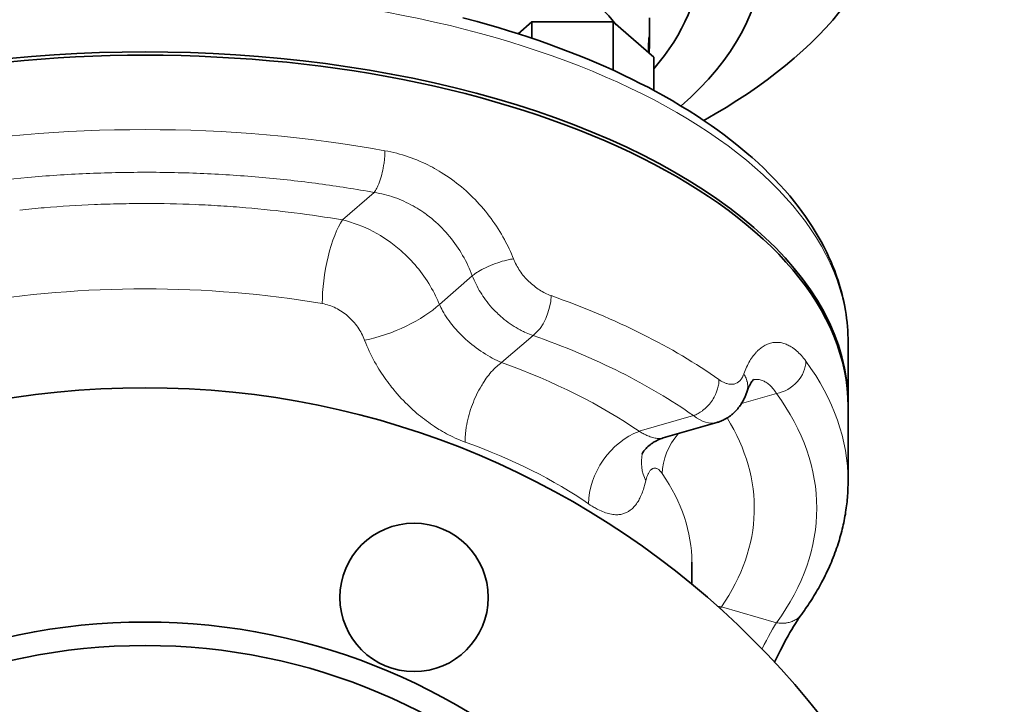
# Model space of a CAD drawing. Header units: inches. Extents: x 2990 to 3303, y 339 to 666.
# Tile 20 of 26: x 3130 to 3156, y 613 to 631. Entities that reach past the tile are written whole.
import ezdxf

# ---------------------------------------------------------------- set-up
doc = ezdxf.new("R2010")
doc.units = ezdxf.units.IN
doc.header["$MEASUREMENT"] = 0

msp = doc.modelspace()

# ---------------------------------------------------------------- linework, layer by layer
at = {"color": 7, "lineweight": 35, "ltscale": 0.05811}
msp.add_line((3143.45, 630.577), (3143.099, 630.273), dxfattribs=at)
at = {"color": 7, "lineweight": 35, "ltscale": 0.259808}
msp.add_line((3145.528, 630.577), (3143.45, 630.577), dxfattribs=at)
at = {"color": 7, "lineweight": 35, "ltscale": 0.052451}
msp.add_line((3143.45, 630.577), (3143.45, 630.157), dxfattribs=at)
at = {"color": 7, "lineweight": 35, "ltscale": 0.154611}
msp.add_line((3145.528, 630.577), (3145.528, 629.34), dxfattribs=at)
at = {"color": 7, "lineweight": 35, "ltscale": 0.171846}
msp.add_line((3146.568, 629.677), (3145.528, 630.577), dxfattribs=at)
at = {"color": 7, "lineweight": 35, "ltscale": 0.075323}
msp.add_line((3146.457, 630.685), (3146.457, 630.083), dxfattribs=at)
at = {"color": 7, "lineweight": 35, "ltscale": 0.106488}
msp.add_line((3146.568, 628.825), (3146.568, 629.677), dxfattribs=at)
at = {"color": 7, "lineweight": 13, "ltscale": 0.134564}
msp.add_line((3139.413, 626.211), (3138.599, 625.507), dxfattribs=at)
at = {"color": 7, "lineweight": 13, "ltscale": 0.139563}
msp.add_line((3141.923, 624.076), (3141.079, 623.345), dxfattribs=at)
at = {"color": 7, "lineweight": 13, "ltscale": 0.132909}
msp.add_line((3142.673, 621.854), (3143.477, 622.55), dxfattribs=at)
at = {"color": 7, "lineweight": 35, "ltscale": 0.194855}
msp.add_line((3151.543, 620.812), (3151.543, 622.371), dxfattribs=at)
at = {"color": 7, "lineweight": 13, "ltscale": 0.116985}
msp.add_line((3149.71, 621.063), (3148.811, 620.803), dxfattribs=at)
at = {"color": 7, "lineweight": 35, "ltscale": 0.238156}
msp.add_line((3151.543, 618.821), (3151.543, 620.726), dxfattribs=at)
at = {"color": 7, "lineweight": 13, "ltscale": 0.181125}
msp.add_line((3147.584, 620.497), (3146.192, 620.095), dxfattribs=at)
at = {"color": 7, "lineweight": 35, "ltscale": 0.178141}
msp.add_line((3146.812, 619.924), (3148.181, 620.319), dxfattribs=at)
at = {"color": 7, "lineweight": 13, "ltscale": 0.001146}
msp.add_line((3148.181, 620.319), (3148.172, 620.317), dxfattribs=at)
at = {"color": 7, "lineweight": 35, "ltscale": 0.070035}
msp.add_line((3147.543, 616.742), (3147.543, 616.182), dxfattribs=at)
at = {"color": 7, "lineweight": 13, "ltscale": 0.006738}
msp.add_line((3148.301, 615.6), (3148.265, 615.56), dxfattribs=at)
at = {"color": 7, "lineweight": 13, "ltscale": 0.18338}
msp.add_line((3149.71, 615.193), (3148.301, 615.6), dxfattribs=at)
at = {"color": 7, "lineweight": 35}
for points in [[(3142.043, 630.585), (3141.678, 630.682)], [(3151.543, 622.372), (3151.542, 622.474), (3151.539, 622.577), (3151.534, 622.68), (3151.526, 622.783), (3151.516, 622.885), (3151.505, 622.988), (3151.491, 623.09), (3151.475, 623.192), (3151.449, 623.334), (3151.431, 623.423), (3151.411, 623.512), (3151.39, 623.601), (3151.367, 623.689), (3151.342, 623.778), (3151.316, 623.866), (3151.288, 623.954), (3151.259, 624.041), (3151.231, 624.121), (3151.201, 624.2), (3151.171, 624.279), (3151.139, 624.358), (3151.106, 624.437), (3151.071, 624.515), (3150.999, 624.671), (3150.928, 624.813), (3150.854, 624.953), (3150.78, 625.084), (3150.703, 625.214), (3150.623, 625.343), (3150.539, 625.471), (3150.451, 625.599), (3150.36, 625.725), (3150.266, 625.851), (3150.169, 625.975), (3150.049, 626.121), (3149.925, 626.266), (3149.796, 626.409), (3149.663, 626.551), (3149.525, 626.691), (3149.383, 626.83), (3149.237, 626.968), (3149.086, 627.103), (3149.002, 627.177), (3148.85, 627.306), (3148.695, 627.433), (3148.536, 627.559), (3148.373, 627.683), (3148.206, 627.806), (3148.036, 627.927), (3147.861, 628.047), (3147.684, 628.164), (3147.472, 628.3), (3147.256, 628.433), (3147.036, 628.564), (3146.81, 628.692), (3146.618, 628.798), (3146.422, 628.903), (3146.223, 629.005), (3146.021, 629.106), (3145.797, 629.215), (3145.569, 629.322), (3145.337, 629.426), (3145.102, 629.529), (3144.864, 629.629), (3144.622, 629.727), (3144.378, 629.823), (3144.13, 629.917), (3143.879, 630.009), (3143.625, 630.098), (3143.368, 630.185), (3143.109, 630.269), (3142.846, 630.352), (3142.581, 630.432), (3142.313, 630.51), (3142.043, 630.585)], [(3146.434, 629.954), (3146.436, 630.034), (3146.438, 630.072), (3146.439, 630.105), (3146.441, 630.13), (3146.443, 630.152), (3146.445, 630.167), (3146.447, 630.178), (3146.448, 630.186), (3146.449, 630.189), (3146.45, 630.19), (3146.45, 630.19), (3146.451, 630.19)], [(3146.451, 630.19), (3146.451, 630.19), (3146.451, 630.19), (3146.452, 630.189), (3146.452, 630.188), (3146.453, 630.182), (3146.454, 630.175), (3146.455, 630.165), (3146.456, 630.146), (3146.457, 630.122), (3146.457, 630.083)], [(3149.127, 621.424), (3149.115, 621.414), (3149.106, 621.404), (3149.092, 621.387), (3149.077, 621.367), (3149.061, 621.343), (3149.052, 621.329), (3149.043, 621.314), (3149.034, 621.297), (3149.025, 621.28), (3149.016, 621.261), (3149.006, 621.241), (3148.997, 621.22), (3148.987, 621.198), (3148.978, 621.175), (3148.968, 621.15), (3148.959, 621.125), (3148.95, 621.098)], [(3148.181, 620.319), (3148.201, 620.325), (3148.222, 620.332), (3148.242, 620.339), (3148.262, 620.346), (3148.283, 620.354), (3148.303, 620.363), (3148.322, 620.371), (3148.342, 620.38), (3148.372, 620.395), (3148.401, 620.411), (3148.425, 620.424), (3148.448, 620.438), (3148.471, 620.452), (3148.493, 620.468), (3148.512, 620.481), (3148.53, 620.494), (3148.548, 620.508), (3148.566, 620.522), (3148.583, 620.537), (3148.6, 620.552), (3148.617, 620.567), (3148.633, 620.583), (3148.651, 620.6), (3148.668, 620.618), (3148.685, 620.637), (3148.702, 620.655), (3148.718, 620.674), (3148.733, 620.693), (3148.749, 620.713), (3148.763, 620.733), (3148.779, 620.755), (3148.794, 620.777), (3148.809, 620.8), (3148.823, 620.823), (3148.837, 620.846), (3148.85, 620.869), (3148.863, 620.893), (3148.875, 620.917), (3148.886, 620.939), (3148.896, 620.961), (3148.906, 620.984), (3148.916, 621.007), (3148.925, 621.029), (3148.933, 621.052), (3148.95, 621.098)], [(3146.812, 619.924), (3146.775, 619.913), (3146.738, 619.9), (3146.701, 619.885), (3146.665, 619.869), (3146.635, 619.854), (3146.605, 619.838), (3146.576, 619.822), (3146.549, 619.805), (3146.532, 619.793), (3146.501, 619.772), (3146.472, 619.749), (3146.444, 619.726), (3146.418, 619.704), (3146.393, 619.68), (3146.371, 619.656), (3146.351, 619.633), (3146.333, 619.611), (3146.318, 619.592), (3146.305, 619.574), (3146.29, 619.55), (3146.281, 619.535), (3146.274, 619.521), (3146.268, 619.51)], [(3150.358, 615.415), (3150.391, 615.462), (3150.424, 615.508), (3150.456, 615.554), (3150.488, 615.601), (3150.52, 615.647), (3150.551, 615.694), (3150.581, 615.741), (3150.611, 615.788), (3150.641, 615.835), (3150.67, 615.883), (3150.699, 615.93), (3150.727, 615.978), (3150.755, 616.025), (3150.783, 616.073), (3150.81, 616.121), (3150.836, 616.169), (3150.867, 616.226), (3150.897, 616.284), (3150.927, 616.341), (3150.956, 616.399), (3150.984, 616.456), (3151.012, 616.514), (3151.039, 616.572), (3151.065, 616.631), (3151.09, 616.689), (3151.115, 616.748), (3151.14, 616.806), (3151.163, 616.865), (3151.186, 616.924), (3151.208, 616.983), (3151.23, 617.043), (3151.251, 617.102), (3151.269, 617.156), (3151.286, 617.21), (3151.304, 617.264), (3151.32, 617.318), (3151.336, 617.372), (3151.351, 617.427), (3151.366, 617.481), (3151.38, 617.536), (3151.394, 617.591), (3151.407, 617.645), (3151.42, 617.7), (3151.431, 617.755), (3151.443, 617.81), (3151.453, 617.865), (3151.463, 617.92), (3151.473, 617.975), (3151.481, 618.028), (3151.489, 618.08), (3151.497, 618.133), (3151.504, 618.186), (3151.51, 618.239), (3151.516, 618.291), (3151.521, 618.344), (3151.526, 618.397), (3151.53, 618.45), (3151.533, 618.503), (3151.536, 618.556), (3151.539, 618.609), (3151.541, 618.662), (3151.542, 618.715), (3151.543, 618.768), (3151.543, 618.821)], [(3149.663, 614.183), (3149.712, 614.288), (3149.762, 614.39), (3149.811, 614.49), (3149.861, 614.587), (3149.91, 614.681), (3149.959, 614.771), (3150.007, 614.858), (3150.055, 614.942), (3150.102, 615.022), (3150.148, 615.098), (3150.193, 615.17), (3150.236, 615.238), (3150.278, 615.302), (3150.319, 615.361), (3150.358, 615.415)]]:
    msp.add_lwpolyline(points, dxfattribs=at)
at = {"color": 7, "lineweight": 13}
for points in [[(3139.686, 627.28), (3139.686, 627.231), (3139.684, 627.181), (3139.681, 627.131), (3139.676, 627.08), (3139.671, 627.028), (3139.667, 626.996), (3139.662, 626.964), (3139.658, 626.932), (3139.652, 626.899), (3139.641, 626.835), (3139.629, 626.778), (3139.617, 626.723), (3139.603, 626.668), (3139.588, 626.613), (3139.572, 626.56), (3139.555, 626.508), (3139.537, 626.458), (3139.528, 626.434), (3139.519, 626.411), (3139.506, 626.38), (3139.493, 626.351), (3139.479, 626.323), (3139.463, 626.292), (3139.447, 626.263), (3139.43, 626.236), (3139.422, 626.224), (3139.413, 626.211)], [(3139.686, 627.28), (3139.761, 627.266), (3139.836, 627.25), (3139.911, 627.233), (3139.986, 627.214), (3140.06, 627.194), (3140.134, 627.172), (3140.208, 627.149), (3140.281, 627.125), (3140.354, 627.099), (3140.427, 627.072), (3140.499, 627.043), (3140.571, 627.013), (3140.643, 626.981), (3140.714, 626.949), (3140.784, 626.915), (3140.842, 626.885), (3140.9, 626.855), (3140.958, 626.823), (3141.015, 626.791), (3141.071, 626.758), (3141.127, 626.724), (3141.194, 626.682), (3141.261, 626.639), (3141.326, 626.594), (3141.391, 626.548), (3141.455, 626.501), (3141.518, 626.453), (3141.581, 626.404), (3141.642, 626.354), (3141.703, 626.302), (3141.763, 626.249), (3141.822, 626.196), (3141.88, 626.141), (3141.937, 626.085), (3141.993, 626.028), (3142.048, 625.971), (3142.102, 625.912), (3142.156, 625.852), (3142.208, 625.792), (3142.259, 625.731), (3142.309, 625.668), (3142.357, 625.606), (3142.405, 625.542), (3142.452, 625.477), (3142.497, 625.412), (3142.542, 625.346), (3142.584, 625.28), (3142.626, 625.214), (3142.666, 625.146), (3142.705, 625.079), (3142.743, 625.01)], [(3139.413, 626.211), (3139.478, 626.2), (3139.543, 626.188), (3139.608, 626.174), (3139.672, 626.159), (3139.736, 626.142), (3139.799, 626.124), (3139.863, 626.104), (3139.926, 626.083), (3139.988, 626.061), (3140.05, 626.037), (3140.112, 626.012), (3140.173, 625.985), (3140.233, 625.957), (3140.293, 625.928), (3140.352, 625.897), (3140.411, 625.865), (3140.461, 625.837), (3140.51, 625.807), (3140.558, 625.777), (3140.606, 625.746), (3140.654, 625.714), (3140.683, 625.694), (3140.712, 625.673), (3140.741, 625.652), (3140.77, 625.631), (3140.827, 625.587), (3140.883, 625.542), (3140.938, 625.495), (3140.992, 625.448), (3141.045, 625.399), (3141.097, 625.349), (3141.148, 625.298), (3141.197, 625.246), (3141.247, 625.192), (3141.295, 625.137), (3141.342, 625.081), (3141.388, 625.023), (3141.433, 624.965), (3141.477, 624.906), (3141.519, 624.847), (3141.56, 624.786), (3141.6, 624.724), (3141.638, 624.662), (3141.675, 624.599), (3141.711, 624.536), (3141.745, 624.472), (3141.778, 624.407), (3141.81, 624.342), (3141.84, 624.276), (3141.869, 624.21), (3141.897, 624.143), (3141.923, 624.076)], [(3140.091, 624.725), (3140.146, 624.676), (3140.201, 624.625), (3140.254, 624.573), (3140.306, 624.521), (3140.357, 624.467), (3140.407, 624.413), (3140.456, 624.357), (3140.504, 624.301), (3140.551, 624.243), (3140.597, 624.185), (3140.641, 624.126), (3140.684, 624.066), (3140.726, 624.005), (3140.767, 623.944), (3140.806, 623.882), (3140.844, 623.819), (3140.881, 623.755), (3140.917, 623.691), (3140.951, 623.626), (3140.983, 623.561), (3141.014, 623.495), (3141.037, 623.445), (3141.058, 623.396), (3141.079, 623.345)], [(3141.923, 624.076), (3141.946, 624.095), (3141.97, 624.113), (3141.995, 624.132), (3142.014, 624.145), (3142.034, 624.158), (3142.056, 624.172), (3142.078, 624.185), (3142.123, 624.212), (3142.169, 624.237), (3142.217, 624.262), (3142.245, 624.276), (3142.274, 624.29), (3142.332, 624.317), (3142.392, 624.342), (3142.452, 624.367), (3142.513, 624.39), (3142.572, 624.41), (3142.631, 624.43), (3142.69, 624.448), (3142.749, 624.464), (3142.779, 624.472), (3142.809, 624.479), (3142.837, 624.486), (3142.865, 624.492), (3142.903, 624.499), (3142.941, 624.505), (3142.977, 624.511)], [(3142.555, 623.125), (3142.511, 623.169), (3142.468, 623.215), (3142.425, 623.261), (3142.383, 623.31), (3142.341, 623.359), (3142.301, 623.41), (3142.262, 623.462), (3142.228, 623.509), (3142.195, 623.556), (3142.163, 623.605), (3142.132, 623.654), (3142.102, 623.704), (3142.073, 623.756), (3142.045, 623.808), (3142.018, 623.86), (3141.992, 623.913), (3141.968, 623.967), (3141.945, 624.022), (3141.923, 624.076)], [(3142.673, 621.854), (3142.614, 621.88), (3142.555, 621.908), (3142.495, 621.938), (3142.435, 621.969), (3142.376, 622.002), (3142.316, 622.036), (3142.257, 622.072), (3142.199, 622.11), (3142.14, 622.148), (3142.082, 622.189), (3142.025, 622.23), (3141.969, 622.272), (3141.913, 622.316), (3141.858, 622.361), (3141.804, 622.407), (3141.75, 622.455), (3141.698, 622.503), (3141.646, 622.553), (3141.596, 622.604), (3141.571, 622.63), (3141.546, 622.656), (3141.508, 622.699), (3141.47, 622.741), (3141.434, 622.785), (3141.398, 622.829), (3141.363, 622.873), (3141.326, 622.924), (3141.29, 622.974), (3141.255, 623.026), (3141.222, 623.078), (3141.19, 623.13), (3141.175, 623.157), (3141.16, 623.183), (3141.138, 623.224), (3141.118, 623.264), (3141.098, 623.305), (3141.079, 623.345)], [(3143.477, 622.55), (3143.433, 622.565), (3143.389, 622.581), (3143.345, 622.599), (3143.301, 622.617), (3143.257, 622.636), (3143.23, 622.649), (3143.204, 622.662), (3143.177, 622.676), (3143.15, 622.69), (3143.096, 622.718), (3143.044, 622.749), (3142.991, 622.781), (3142.94, 622.814), (3142.889, 622.849), (3142.839, 622.885), (3142.789, 622.922), (3142.74, 622.961), (3142.697, 622.997), (3142.649, 623.038), (3142.615, 623.069), (3142.584, 623.098), (3142.555, 623.125)], [(3141.737, 619.82), (3141.674, 619.843), (3141.611, 619.868), (3141.548, 619.895), (3141.485, 619.923), (3141.423, 619.952), (3141.37, 619.978), (3141.317, 620.005), (3141.264, 620.033), (3141.212, 620.061), (3141.16, 620.091), (3141.108, 620.122), (3141.068, 620.145), (3141.029, 620.17), (3140.99, 620.195), (3140.951, 620.22), (3140.899, 620.255), (3140.848, 620.29), (3140.797, 620.326), (3140.746, 620.363), (3140.696, 620.402), (3140.645, 620.441), (3140.596, 620.48), (3140.546, 620.521), (3140.497, 620.562), (3140.449, 620.604), (3140.4, 620.647), (3140.353, 620.691), (3140.305, 620.736), (3140.259, 620.781), (3140.213, 620.826), (3140.158, 620.882), (3140.105, 620.939), (3140.052, 620.996), (3140, 621.055), (3139.949, 621.114), (3139.918, 621.151), (3139.887, 621.189), (3139.856, 621.227), (3139.826, 621.266), (3139.786, 621.317), (3139.748, 621.369), (3139.71, 621.421), (3139.672, 621.474), (3139.636, 621.528), (3139.6, 621.581), (3139.565, 621.636), (3139.531, 621.69), (3139.498, 621.745), (3139.459, 621.811), (3139.422, 621.877), (3139.385, 621.944), (3139.35, 622.011), (3139.316, 622.079), (3139.284, 622.148), (3139.252, 622.217), (3139.222, 622.286), (3139.194, 622.355), (3139.166, 622.425)], [(3148.873, 621.563), (3148.89, 621.609), (3148.907, 621.653), (3148.926, 621.697), (3148.945, 621.739), (3148.964, 621.78), (3148.984, 621.82), (3149.005, 621.858), (3149.026, 621.896), (3149.048, 621.931), (3149.071, 621.966), (3149.094, 621.999), (3149.117, 622.031), (3149.144, 622.065), (3149.171, 622.097), (3149.199, 622.128), (3149.214, 622.142), (3149.228, 622.157), (3149.242, 622.17), (3149.257, 622.184), (3149.277, 622.201), (3149.297, 622.217), (3149.317, 622.233), (3149.343, 622.252), (3149.369, 622.269), (3149.396, 622.285), (3149.423, 622.3), (3149.45, 622.313), (3149.477, 622.325), (3149.505, 622.336), (3149.533, 622.345), (3149.56, 622.353), (3149.588, 622.36), (3149.617, 622.365), (3149.645, 622.369), (3149.673, 622.372), (3149.701, 622.373), (3149.73, 622.373), (3149.758, 622.372), (3149.787, 622.369), (3149.815, 622.365), (3149.844, 622.359), (3149.872, 622.353), (3149.901, 622.345), (3149.929, 622.335), (3149.957, 622.325), (3149.985, 622.313), (3150.011, 622.301), (3150.037, 622.288), (3150.062, 622.274), (3150.087, 622.259), (3150.104, 622.248), (3150.12, 622.237), (3150.137, 622.226), (3150.154, 622.214), (3150.17, 622.201), (3150.187, 622.188), (3150.204, 622.174), (3150.22, 622.16), (3150.253, 622.131), (3150.286, 622.1), (3150.318, 622.067), (3150.347, 622.035), (3150.377, 622.001), (3150.406, 621.966), (3150.434, 621.93), (3150.462, 621.892)], [(3141.737, 619.82), (3141.738, 619.867), (3141.739, 619.914), (3141.742, 619.961), (3141.745, 620.009), (3141.749, 620.052), (3141.754, 620.095), (3141.76, 620.138), (3141.764, 620.17), (3141.769, 620.202), (3141.78, 620.267), (3141.793, 620.332), (3141.808, 620.397), (3141.824, 620.462), (3141.841, 620.526), (3141.86, 620.59), (3141.88, 620.654), (3141.901, 620.718), (3141.924, 620.781), (3141.949, 620.844), (3141.974, 620.906), (3142.001, 620.967), (3142.029, 621.028), (3142.058, 621.088), (3142.089, 621.146), (3142.121, 621.204), (3142.154, 621.261), (3142.171, 621.289), (3142.188, 621.317), (3142.205, 621.344), (3142.223, 621.371), (3142.252, 621.413), (3142.281, 621.455), (3142.311, 621.496), (3142.342, 621.535), (3142.374, 621.574), (3142.409, 621.615), (3142.445, 621.654), (3142.464, 621.674), (3142.482, 621.692), (3142.501, 621.711), (3142.519, 621.728), (3142.549, 621.756), (3142.58, 621.782), (3142.611, 621.808), (3142.642, 621.832), (3142.673, 621.854)], [(3147.584, 620.497), (3147.614, 620.508), (3147.644, 620.521), (3147.674, 620.535), (3147.703, 620.55), (3147.732, 620.567), (3147.76, 620.585), (3147.788, 620.603), (3147.804, 620.615), (3147.82, 620.627), (3147.851, 620.651), (3147.881, 620.678), (3147.911, 620.705), (3147.939, 620.733), (3147.966, 620.763), (3147.994, 620.794), (3148.019, 620.827), (3148.044, 620.86), (3148.068, 620.895), (3148.09, 620.93), (3148.111, 620.966), (3148.13, 621.002), (3148.148, 621.04), (3148.157, 621.059), (3148.165, 621.077), (3148.175, 621.103), (3148.184, 621.128), (3148.193, 621.154), (3148.203, 621.185), (3148.211, 621.217), (3148.218, 621.248), (3148.225, 621.279), (3148.23, 621.311), (3148.233, 621.338), (3148.235, 621.366), (3148.237, 621.393), (3148.237, 621.421)], [(3148.237, 621.421), (3148.267, 621.4), (3148.296, 621.382), (3148.326, 621.365), (3148.355, 621.35), (3148.369, 621.343), (3148.384, 621.337), (3148.403, 621.329), (3148.422, 621.322), (3148.441, 621.316)], [(3148.771, 621.389), (3148.785, 621.405), (3148.799, 621.421), (3148.812, 621.439), (3148.824, 621.458), (3148.836, 621.479), (3148.842, 621.491), (3148.849, 621.505), (3148.855, 621.519), (3148.861, 621.533), (3148.873, 621.563)], [(3148.873, 621.563), (3148.889, 621.536), (3148.905, 621.509), (3148.918, 621.482), (3148.931, 621.453), (3148.942, 621.425), (3148.951, 621.396), (3148.955, 621.382), (3148.959, 621.367), (3148.964, 621.346), (3148.968, 621.324), (3148.971, 621.302), (3148.973, 621.28), (3148.974, 621.253), (3148.973, 621.227), (3148.972, 621.2), (3148.968, 621.174), (3148.964, 621.149), (3148.957, 621.123), (3148.95, 621.098)], [(3149.116, 621.414), (3149.141, 621.419), (3149.166, 621.422), (3149.191, 621.424), (3149.216, 621.423), (3149.242, 621.422), (3149.267, 621.419), (3149.292, 621.414), (3149.317, 621.407), (3149.342, 621.399), (3149.366, 621.39), (3149.391, 621.379), (3149.415, 621.366), (3149.439, 621.352), (3149.463, 621.337), (3149.486, 621.32), (3149.509, 621.302), (3149.532, 621.282), (3149.555, 621.261), (3149.573, 621.243), (3149.59, 621.224), (3149.607, 621.204), (3149.62, 621.189), (3149.633, 621.173), (3149.658, 621.141), (3149.676, 621.116), (3149.7, 621.079), (3149.71, 621.064), (3149.71, 621.063)], [(3148.441, 621.316), (3148.466, 621.31), (3148.489, 621.304), (3148.513, 621.301), (3148.536, 621.298), (3148.558, 621.298), (3148.581, 621.299), (3148.602, 621.301), (3148.624, 621.305)], [(3146.812, 619.924), (3146.796, 619.92), (3146.781, 619.917), (3146.764, 619.914), (3146.752, 619.913), (3146.74, 619.912), (3146.727, 619.911), (3146.713, 619.911), (3146.687, 619.911), (3146.659, 619.913), (3146.631, 619.917), (3146.602, 619.922), (3146.572, 619.929), (3146.541, 619.937), (3146.51, 619.946), (3146.478, 619.957), (3146.449, 619.968), (3146.42, 619.979), (3146.39, 619.992), (3146.368, 620.002), (3146.345, 620.013), (3146.32, 620.025), (3146.296, 620.038), (3146.27, 620.051), (3146.244, 620.065), (3146.192, 620.095)], [(3146.664, 619.132), (3146.65, 619.139), (3146.636, 619.144), (3146.622, 619.148), (3146.608, 619.15), (3146.594, 619.151), (3146.581, 619.15), (3146.567, 619.148), (3146.554, 619.144), (3146.544, 619.14), (3146.534, 619.135), (3146.524, 619.13), (3146.517, 619.125), (3146.51, 619.12), (3146.503, 619.114), (3146.496, 619.108), (3146.483, 619.094), (3146.47, 619.079), (3146.458, 619.062), (3146.448, 619.047), (3146.439, 619.032), (3146.43, 619.015), (3146.423, 619.002), (3146.417, 618.989), (3146.405, 618.961), (3146.394, 618.93), (3146.383, 618.898), (3146.373, 618.863), (3146.364, 618.826)], [(3146.364, 618.826), (3146.349, 618.765), (3146.333, 618.705), (3146.325, 618.675), (3146.316, 618.647), (3146.304, 618.609), (3146.291, 618.572), (3146.278, 618.536), (3146.263, 618.497), (3146.247, 618.459), (3146.231, 618.422), (3146.213, 618.386), (3146.198, 618.356), (3146.182, 618.327), (3146.165, 618.299)], [(3146.165, 618.299), (3146.146, 618.269), (3146.126, 618.239), (3146.105, 618.211), (3146.084, 618.185), (3146.062, 618.16), (3146.039, 618.136), (3146.016, 618.114), (3145.992, 618.093), (3145.967, 618.073), (3145.954, 618.064), (3145.942, 618.055), (3145.924, 618.044), (3145.907, 618.034), (3145.889, 618.024), (3145.867, 618.013), (3145.845, 618.004), (3145.822, 617.995), (3145.799, 617.987), (3145.775, 617.98), (3145.752, 617.974), (3145.727, 617.969), (3145.702, 617.965), (3145.677, 617.962), (3145.652, 617.96), (3145.635, 617.96), (3145.619, 617.959), (3145.586, 617.96), (3145.552, 617.962), (3145.518, 617.966), (3145.482, 617.972), (3145.447, 617.979), (3145.411, 617.987), (3145.374, 617.997), (3145.336, 618.009), (3145.297, 618.023), (3145.259, 618.038), (3145.219, 618.055), (3145.18, 618.073), (3145.14, 618.093), (3145.116, 618.105), (3145.092, 618.118), (3145.067, 618.132), (3145.043, 618.146), (3144.994, 618.176), (3144.944, 618.207), (3144.895, 618.241)], [(3150.358, 615.415), (3150.341, 615.393), (3150.322, 615.371), (3150.302, 615.351), (3150.282, 615.331), (3150.26, 615.313), (3150.237, 615.295), (3150.214, 615.279), (3150.189, 615.264), (3150.164, 615.25), (3150.137, 615.238), (3150.111, 615.226), (3150.083, 615.216), (3150.059, 615.208), (3150.035, 615.202), (3150.011, 615.196), (3149.986, 615.191), (3149.969, 615.188), (3149.953, 615.186), (3149.936, 615.184), (3149.919, 615.182), (3149.884, 615.18), (3149.85, 615.179), (3149.815, 615.18), (3149.781, 615.183), (3149.746, 615.187), (3149.71, 615.193)], [(3149.71, 615.193), (3149.686, 615.153), (3149.661, 615.112), (3149.61, 615.026), (3149.558, 614.935), (3149.505, 614.839), (3149.452, 614.739), (3149.397, 614.634), (3149.341, 614.523)]]:
    msp.add_lwpolyline(points, dxfattribs=at)
at = {"color": 7, "lineweight": 35}
for centre, radius in [((3133.543, 599.211), 22), ((3140.431, 615.841), 1.9), ((3133.543, 599.211), 16), ((3133.543, 599.211), 15.4)]:
    msp.add_circle(centre, radius, dxfattribs=at)
for centre, radius, start, end in [((3135.935, 630.164), 10.523, 357.9016, 359.5569), ((3153.9, 629.797), 7.468, 178.7938, 180.019)]:
    msp.add_arc(centre, radius, start, end, dxfattribs=at)
at = {"color": 7, "lineweight": 13}
for centre, radius, start, end in [((3133.539, 592.472), 34.255, 89.9939, 92.5156), ((3133.543, 592.21), 34.518, 88.7466, 89.9998), ((3133.552, 592.618), 34.11, 87.4824, 88.7465), ((3133.313, 594.995), 31.722, 95.0139, 100.241), ((3133.508, 593.106), 33.621, 93.7881, 95.0637), ((3133.521, 592.906), 33.821, 92.5171, 93.7883), ((3133.575, 593.067), 33.66, 84.936, 87.4875), ((3133.628, 593.664), 33.06, 83.6656, 84.9359), ((3133.731, 594.601), 32.118, 82.3697, 83.6656), ((3133.898, 595.801), 30.906, 79.7211, 82.3809), ((3133.479, 595.808), 30.118, 94.7923, 95.9935), ((3133.519, 595.326), 30.601, 92.3795, 94.7919), ((3133.537, 594.961), 30.967, 91.1874, 92.3837), ((3133.543, 594.621), 31.306, 90.0004, 91.1871), ((3133.546, 594.842), 31.086, 87.618, 90.0051), ((3133.56, 595.201), 30.727, 86.4141, 87.6167), ((3133.57, 595.361), 30.566, 85.2083, 86.4143), ((3133.72, 596.895), 29.025, 80.3213, 85.2494), ((3137.853, 622.325), 3.268, 62.131, 76.795), ((3137.678, 621.984), 3.652, 48.6454, 62.2097), ((3138.795, 622.858), 4.497, 21.5707, 28.5981), ((3144.437, 625.093), 1.571, 201.732, 214.4493), ((3144.588, 625.191), 1.752, 214.2955, 225.9692), ((3144.567, 625.162), 1.716, 225.8073, 237.4954), ((3144.431, 624.94), 1.456, 237.2965, 250.2459), ((3137.864, 622.116), 1.267, 63.6888, 80.1381), ((3137.799, 621.979), 1.419, 48.6254, 63.7909), ((3137.72, 621.884), 1.542, 34.5829, 48.7589), ((3137.7, 621.865), 1.569, 20.9089, 34.734), ((3148.561, 621.584), 0.286, 282.5609, 317.0211), ((3148.013, 613.923), 1.701, 80.27, 83.5274)]:
    msp.add_arc(centre, radius, start, end, dxfattribs=at)
at = {"color": 7, "lineweight": 35}
for centre, major_axis, start_param, end_param in [((3133.543, 628.087), (-13, 0), 4.712389, 5.927137), ((3133.543, 628.087), (-13, 0), 3.523093, 4.712389), ((3133.543, 634.456), (-19.2, 0), 2.411566, 3.141593), ((3133.543, 632.359), (-15.819, 0), 2.621208, 3.141593), ((3133.543, 632.205), (14.2, 0), 5.873451, 6.283185), ((3133.543, 620.812), (18, 0), 0, 3.141593), ((3133.543, 620.726), (18, 0), 1.570796, 3.141593), ((3133.543, 620.726), (-18, 0), 3.141593, 4.712389), ((3133.543, 620.812), (18, 0), 6.278379, 6.283185)]:
    msp.add_ellipse(centre, major_axis=major_axis, ratio=0.5, start_param=start_param, end_param=end_param, dxfattribs=at)
at = {"color": 7, "lineweight": 13}
for centre, major_axis, ratio, start_param, end_param in [((3133.543, 622.371), (-18, 0), 0.5, 3.141631, 6.282156), ((3133.543, 618.821), (18, 0), 0.5, 1.222513, 1.91908), ((3138.599, 624.121), (-0.27, -1.577), 0.2807, 3.689549, 5.260346), ((3133.543, 616.742), (-14, 0), 0.5, 4.382303, 5.042475), ((3143.477, 623.243), (0.267, 0.754), 0.500184, 3.757159, 5.327955), ((3133.543, 616.222), (18, 0), 0.5, 0.615739, 0.955057), ((3139.809, 623.158), (1.474, 0.621), 0.317964, 4.132495, 5.602222), ((3133.543, 615.53), (17.2, 0), 0.5, 0.615739, 0.955057), ((3133.543, 615.53), (15.6, 0), 0.5, 0.625221, 0.945576), ((3149.71, 621.756), (0.647, 0.47), 0.814029, 4.178525, 5.749323), ((3133.543, 618.821), (18, 0), 0.5, 0, 0.348284), ((3133.543, 618.128), (17.2, 0), 0.5, 5.934902, 6.631469), ((3147.479, 622.401), (0.724, -2.074), 0.43536, 5.698704, 6.249371), ((3133.543, 618.128), (15.6, 0), 0.5, 5.9531, 6.583596), ((3146.192, 618.709), (-0.911, -1.315), 0.702203, 3.920174, 5.49097), ((3148.299, 619.271), (1.317, 0.906), 0.81915, 1.867783, 2.628641), ((3133.543, 614.144), (-14, 0), 0.5, 3.766813, 4.087168), ((3147.829, 619.148), (1.546, -0.41), 0.776897, 3.174574, 3.726875), ((3146.563, 613.724), (-0.029, -5.428), 0.160354, 2.914335, 3.058458), ((3133.543, 616.742), (-14, 0), 0.5, 3.141576, 3.471678)]:
    msp.add_ellipse(centre, major_axis=major_axis, ratio=ratio, start_param=start_param, end_param=end_param, dxfattribs=at)

doc.saveas('drawing.dxf')
